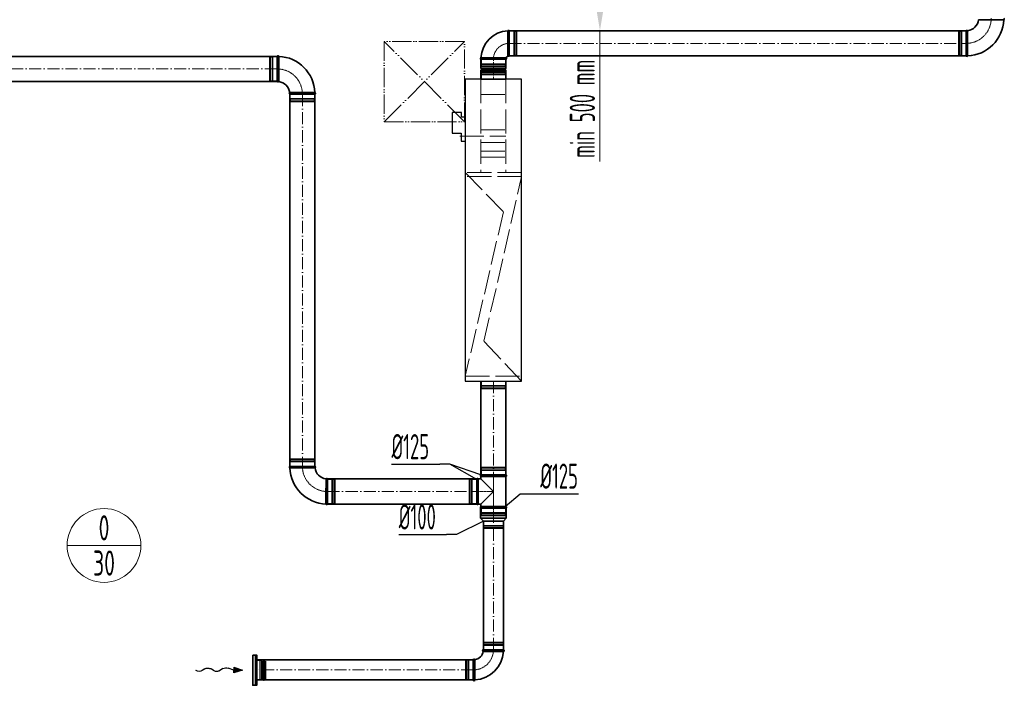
# Model space of a CAD drawing. Header units: millimetres. Extents: x -20688 to 44066, y -7315 to 67290.
# Tile 12 of 75: x 17020 to 21917, y -7093 to -3785. Entities that reach past the tile are written whole.
import ezdxf
from ezdxf.enums import TextEntityAlignment as Align

# ---------------------------------------------------------------- set-up
doc = ezdxf.new("R2010")
doc.units = ezdxf.units.MM
for name, pattern in [('ACAD_ISO02W100', [15, 12, -3]), ('ACAD_ISO05W100', [33, 24, -3, 0, -3, 0, -3]), ('ACAD_ISO10W100', [18, 12, -3, 0, -3]), ('phl_thick', [0])]:
    doc.linetypes.add(name, pattern=pattern)
for name, color, linetype, lineweight in [('UT_KOTY - DIMENZE', 7, 'Continuous', 5), ('VZT_05 ETA (ODVOD) - OBRYS', 6, 'Continuous', 35), ('VZT_06 ETA (ODVOD) - OSA', 6, 'ACAD_ISO10W100', 5), ('VZT_21 ZAŘÍZENÍ - OBRYS', 1, 'Continuous', 30), ('VZT_22 ZAŘÍZENÍ - DETAIL', 8, 'Continuous', 5), ('VZT_30 DISTRIBUČNÍ PRVKY - OBRYS', 1, 'Continuous', 35), ('VZT_50 POPIS - OBECNE', 7, 'Continuous', 13), ('VZT_52 POPIS - DISTRIBUCE', 7, 'Continuous', 5), ('VZT_60_KOTY - DIMENZE', 7, 'Continuous', 5), ('VZT_POŽADAVKY NA STAVBU - PODHLEDY', 4, 'ACAD_ISO05W100', 5)]:
    doc.layers.add(name, color=color, linetype=linetype, lineweight=lineweight)
doc.layers.add('VZT_07 ETA (ODVOD) - NETISK', color=8, linetype='ACAD_ISO02W100', lineweight=5, plot=False)
doc.styles.add('EVORA_125', font='isocp.shx', dxfattribs={"width": 0.6, "height": 125})
doc.styles.add('ISOCP 2.5', font='isocp.shx', dxfattribs={"width": 0.6, "height": 2.5})
doc.styles.add('JS', font='isocp.shx', dxfattribs={"width": 0.6, "height": 125})

msp = doc.modelspace()

# ---------------------------------------------------------------- linework, layer by layer
at = {"color": 8, "lineweight": 5}
for points in [[(18198.8, -6969.2), (18213.8, -6969.2), (18213.8, -7066.2), (18198.8, -7066.2)], [(18198.8, -6969.2), (18198.8, -7066.2)], [(18221.7, -6970.2), (18221.7, -7017.7)], [(18224.3, -6972.1), (18224.3, -7017.7)], [(18228, -6973.8), (18228, -7017.7)], [(18239.6, -6973), (18239.6, -7017.7)], [(18239.9, -6973.9), (18243.8, -6972.5), (18243.8, -7017.7)], [(18221.7, -7065.2), (18221.7, -7017.7)], [(18224.3, -7063.2), (18224.3, -7017.7)], [(18228, -7061.6), (18228, -7017.7)], [(18239.6, -7062.4), (18239.6, -7017.7)], [(18239.9, -7061.4), (18243.8, -7062.8), (18243.8, -7017.7)]]:
    msp.add_lwpolyline(points, dxfattribs=at)
for points in [[(18213.8, -6970.2), (18221.7, -6970.2, -0.291473), (18224.1, -6971.7, -0.291473)], [(18233.7, -6965.6), (18232.3, -6971.5, 0.058981), (18232.2, -6972.1), (18232.2, -7017.7)], [(18233.7, -6965.6), (18235.1, -6971.3, -0.060863), (18235.2, -6971.9), (18235.2, -7017.7)], [(18233.7, -7069.8), (18232.3, -7063.9, -0.058981), (18232.2, -7063.2), (18232.2, -7017.7)], [(18233.7, -7069.8), (18235.1, -7064.1, 0.060863), (18235.2, -7063.4), (18235.2, -7017.7)], [(18213.8, -7065.2), (18221.7, -7065.2, 0.291473), (18224.1, -7063.6, 0.291473)]]:
    msp.add_lwpolyline(points, format="xyb", dxfattribs=at)
for centre, radius, start, end in [((18227.5, -6969.9), 3.88, 207.4993, 276.6735), ((18234.4, -6982), 10.5, 59.7176, 127.8378), ((18227.5, -7065.4), 3.88, 83.3265, 152.5007), ((18234.4, -7053.3), 10.5, 232.1622, 300.2824)]:
    msp.add_arc(centre, radius, start, end, dxfattribs=at)
at = {"layer": 'UT_KOTY - DIMENZE'}
msp.add_line((19905.8, -3840.2), (19905.8, -4490.5), dxfattribs=at)
msp.add_solid([(19885, -3715.2), (19926.6, -3715.2), (19905.8, -3840.2)], dxfattribs=at)
at = {"layer": 'VZT_05 ETA (ODVOD) - OBRYS'}
for p, q in [((19447.4, -3965.2), (19447.4, -3840.2)), ((19455, -3965.2), (19455, -3840.2)), ((21726.9, -3840.2), (21726.9, -3965.2)), ((18301, -3967.2), (18301, -4092.2)), ((19438.5, -3974.1), (19313.5, -3974.1)), ((19438.5, -3981.7), (19313.5, -3981.7)), ((19313.5, -4027.2), (19313.5, -3981.7)), ((19438.5, -3981.7), (19313.5, -3981.7)), ((19438.5, -4027.2), (19438.5, -3981.7)), ((19438.5, -4027.2), (19313.5, -4027.2)), ((19438.5, -4035.2), (19313.5, -4035.2)), ((19313.5, -4080.7), (19313.5, -4035.2)), ((19438.5, -4080.7), (19438.5, -4035.2)), ((19438.5, -4080.7), (19313.5, -4080.7)), ((18363.5, -4154.7), (18488.5, -4154.7)), ((18488.5, -6004.8), (18363.5, -6004.8)), ((18551, -6192.3), (18551, -6067.3)), ((19293, -6192.3), (19293, -6067.3)), ((19300.7, -6192.3), (19300.7, -6067.3)), ((19300.7, -6067.3), (19313.5, -6067.3)), ((19313.5, -6047.3), (19438.5, -6047.3)), ((19313.5, -6054.9), (19438.5, -6054.9)), ((19313.5, -6054.9), (19313.5, -6067.3)), ((19313.5, -6067.3), (19376, -6129.8)), ((19438.5, -6054.9), (19438.5, -6204.6)), ((19376, -6129.8), (19313.5, -6192.3)), ((19300.7, -6192.3), (19313.5, -6192.3)), ((19312.5, -6212.3), (19439.5, -6212.3)), ((19312.5, -6212.3), (19312.5, -6262.8)), ((19313.5, -6192.3), (19313.5, -6204.6)), ((19313.5, -6204.6), (19438.5, -6204.6)), ((19438.5, -6212.3), (19313.5, -6212.3)), ((19439.5, -6212.3), (19439.5, -6262.8)), ((19312.5, -6262.8), (19439.5, -6262.8)), ((19326, -6276.3), (19312.5, -6262.8)), ((19426, -6276.3), (19439.5, -6262.8)), ((19326, -6276.3), (19426, -6276.3)), ((19326, -6916.2), (19426, -6916.2)), ((19426, -6924.2), (19375.9, -6924.2)), ((19276, -7066.2), (19276, -6966.2)), ((19284, -7066.2), (19284, -7016))]:
    msp.add_line(p, q, dxfattribs=at)
at = {"layer": 'VZT_05 ETA (ODVOD) - OBRYS', "elevation": 0}
for points in [[(21726.9, -3840.2), (19455, -3840.2)], [(21726.9, -3965.2), (19455, -3965.2)]]:
    msp.add_lwpolyline(points, dxfattribs=at)
at = {"layer": 'VZT_05 ETA (ODVOD) - OBRYS'}
for points in [[(18301, -3967.2), (16707.1, -3967.2)], [(18301, -4092.2), (16707.1, -4092.2)], [(18363.5, -6004.8), (18363.5, -4154.7)], [(18488.5, -6004.8), (18488.5, -4154.7)], [(19313.5, -6047.3), (19313.5, -5580.7)], [(19438.5, -6047.3), (19438.5, -5580.7)], [(19293, -6067.3), (18551, -6067.3)], [(19293, -6192.3), (18551, -6192.3)], [(19326, -6276.3), (19326, -6916.2)], [(19426, -6276.3), (19426, -6916.2)], [(18198.8, -6966.2), (19276, -6966.2)], [(18198.8, -7066.2), (19276, -7066.2)]]:
    msp.add_lwpolyline(points, dxfattribs=at)
for centre, radius, start, end in [((21726.9, -3777.7), 62.5, 276.8302, 353.1698), ((21726.9, -3777.7), 187.5, 272.3607, 357.6393), ((21912.7, -3781.6), 4.17, 291.1072, 66.5322), ((19455, -3981.7), 141.5, 93.1369, 176.8631), ((19451.2, -3841.9), 4.17, 23.4678, 159.6691), ((21730.7, -3841.9), 4.17, 30.2981, 156.5322), ((18304.9, -3968.8), 4.17, 21.1072, 156.5322), ((19451.2, -3963.6), 4.17, 203.4678, 336.5322), ((21730.7, -3963.6), 4.17, 203.4678, 338.8928), ((18301, -4154.7), 187.5, 2.3607, 87.6393), ((19315.2, -3977.9), 4.17, 110.3309, 246.5322), ((19436.9, -3977.9), 4.17, 293.4678, 66.5322), ((19455, -3981.7), 16.5, 113.8093, 156.1907), ((19313.5, -4031.2), 4, 270, 90), ((19438.5, -4031.2), 4, 90, 270), ((18304.9, -4090.5), 4.17, 203.4678, 329.7019), ((18301, -4154.7), 62.5, 6.8302, 83.1698), ((18365.2, -4150.8), 4.17, 120.2981, 246.5322), ((18486.9, -4150.8), 4.17, 293.4678, 68.8928), ((18365.2, -6008.6), 4.17, 113.4678, 248.8928), ((18551, -6004.8), 187.5, 182.3607, 267.6393), ((18486.9, -6008.6), 4.17, 300.2981, 66.5322), ((18551, -6004.8), 62.5, 186.8302, 263.1698), ((18547.2, -6068.9), 4.17, 23.4678, 149.7019), ((19296.9, -6068.9), 4.17, 23.4678, 156.5322), ((19315.2, -6051.1), 4.17, 113.4678, 246.5322), ((19436.9, -6051.1), 4.17, 293.4678, 66.5322), ((18547.2, -6190.6), 4.17, 201.1072, 336.5322), ((19296.9, -6190.6), 4.17, 203.4678, 336.5322), ((19315.2, -6208.5), 4.17, 113.4678, 246.5322), ((19436.9, -6208.5), 4.17, 293.4678, 66.5322), ((19276, -6916.2), 50, 279.1478, 350.8522), ((19276, -6916.2), 150, 273.0572, 356.9428), ((19326, -6920.2), 4, 90, 260.8522), ((19426, -6920.2), 4, 270, 90), ((19280, -6966.2), 4, 9.1478, 180), ((19280, -7066.2), 4, 180, 0)]:
    msp.add_arc(centre, radius, start, end, dxfattribs=at)
for points, knots in [([(21788.9, -3785.2), (21788.9, -3785.2), (21789, -3785.2), (21789.3, -3785.2), (21789.6, -3785.2), (21790.7, -3785.2), (21791.4, -3785.2), (21794.6, -3785.2), (21797.7, -3785.2), (21806.7, -3785.3), (21812.8, -3785.3), (21826.9, -3785.3), (21834.8, -3785.4), (21851, -3785.4), (21859.2, -3785.4), (21875.1, -3785.4), (21882.5, -3785.4), (21895.7, -3785.4), (21901.3, -3785.5), (21908.3, -3785.5), (21910.4, -3785.5), (21913.4, -3785.5), (21914.2, -3785.5), (21914.2, -3785.5)], [197.067977, 197.067977, 197.067977, 197.067977, 201.792196, 201.792196, 209.190204, 209.190204, 218.040239, 218.040239, 237.760854, 237.760854, 262.206108, 262.206108, 286.831239, 286.831239, 311.323072, 311.323072, 335.946087, 335.946087, 360.704397, 360.704397, 377.088273, 377.088273, 394.105327, 394.105327, 394.105327, 394.105327]), ([(21734.3, -3839.8), (21734.3, -3839.8), (21734.3, -3841.4), (21734.3, -3847.5), (21734.4, -3852), (21734.4, -3863.4), (21734.4, -3870.2), (21734.5, -3885.2), (21734.5, -3893.3), (21734.5, -3909.6), (21734.5, -3917.7), (21734.5, -3932.9), (21734.6, -3939.9), (21734.6, -3951.7), (21734.6, -3956.4), (21734.6, -3963), (21734.6, -3964.8), (21734.6, -3965.1), (21734.6, -3965.1), (21734.6, -3965.1)], [0, 0, 0, 0, 24.235852, 24.235852, 48.531845, 48.531845, 73.024415, 73.024415, 97.570898, 97.570898, 122.078339, 122.078339, 146.53579, 146.53579, 170.957495, 170.957495, 195.359468, 195.359468, 197.168246, 197.168246, 197.168246, 197.168246]), ([(18308.5, -4092.6), (18308.5, -4092.6), (18308.5, -4092.5), (18308.5, -4092.2), (18308.5, -4091.9), (18308.5, -4090.8), (18308.5, -4090.1), (18308.5, -4086.9), (18308.5, -4083.8), (18308.6, -4074.8), (18308.6, -4068.7), (18308.7, -4054.6), (18308.7, -4046.7), (18308.7, -4030.5), (18308.7, -4022.3), (18308.7, -4006.4), (18308.7, -3999), (18308.8, -3985.8), (18308.8, -3980.2), (18308.8, -3973.2), (18308.8, -3971.1), (18308.8, -3968.1), (18308.8, -3967.3), (18308.8, -3967.3)], [197.067977, 197.067977, 197.067977, 197.067977, 201.792196, 201.792196, 209.190204, 209.190204, 218.040239, 218.040239, 237.760854, 237.760854, 262.206108, 262.206108, 286.831239, 286.831239, 311.323072, 311.323072, 335.946087, 335.946087, 360.704397, 360.704397, 377.088273, 377.088273, 394.105327, 394.105327, 394.105327, 394.105327]), ([(18363.1, -4147.2), (18363.1, -4147.2), (18364.7, -4147.2), (18370.8, -4147.2), (18375.3, -4147.1), (18386.7, -4147.1), (18393.5, -4147.1), (18408.5, -4147), (18416.6, -4147), (18432.9, -4147), (18441, -4147), (18456.2, -4147), (18463.2, -4146.9), (18475, -4146.9), (18479.7, -4146.9), (18486.3, -4146.9), (18488.1, -4146.9), (18488.4, -4146.9), (18488.4, -4146.9), (18488.4, -4146.9)], [0, 0, 0, 0, 24.235852, 24.235852, 48.531845, 48.531845, 73.024415, 73.024415, 97.570898, 97.570898, 122.078339, 122.078339, 146.53579, 146.53579, 170.957495, 170.957495, 195.359468, 195.359468, 197.168246, 197.168246, 197.168246, 197.168246]), ([(18489, -6012.2), (18489, -6012.2), (18487.4, -6012.2), (18481.3, -6012.3), (18476.8, -6012.3), (18465.4, -6012.3), (18458.6, -6012.4), (18443.6, -6012.4), (18435.5, -6012.4), (18419.2, -6012.5), (18411, -6012.5), (18395.8, -6012.5), (18388.9, -6012.5), (18377.1, -6012.5), (18372.4, -6012.5), (18365.8, -6012.5), (18364, -6012.5), (18363.7, -6012.5), (18363.7, -6012.5), (18363.7, -6012.5)], [0, 0, 0, 0, 24.235852, 24.235852, 48.531845, 48.531845, 73.024415, 73.024415, 97.570898, 97.570898, 122.078339, 122.078339, 146.53579, 146.53579, 170.957495, 170.957495, 195.359468, 195.359468, 197.168246, 197.168246, 197.168246, 197.168246]), ([(18543.6, -6066.8), (18543.6, -6066.8), (18543.6, -6066.9), (18543.6, -6067.2), (18543.6, -6067.5), (18543.6, -6068.6), (18543.6, -6069.4), (18543.6, -6072.5), (18543.6, -6075.7), (18543.5, -6084.6), (18543.5, -6090.8), (18543.4, -6104.9), (18543.4, -6112.7), (18543.4, -6128.9), (18543.4, -6137.1), (18543.4, -6153), (18543.3, -6160.5), (18543.3, -6173.7), (18543.3, -6179.2), (18543.3, -6186.2), (18543.3, -6188.4), (18543.3, -6191.4), (18543.3, -6192.1), (18543.3, -6192.1)], [197.067977, 197.067977, 197.067977, 197.067977, 201.792196, 201.792196, 209.190204, 209.190204, 218.040239, 218.040239, 237.760854, 237.760854, 262.206108, 262.206108, 286.831239, 286.831239, 311.323072, 311.323072, 335.946087, 335.946087, 360.704397, 360.704397, 377.088273, 377.088273, 394.105327, 394.105327, 394.105327, 394.105327]), ([(19325.4, -6924.1), (19325.4, -6924.1), (19326.5, -6924.1), (19331, -6924.1), (19334.5, -6924.2), (19343.3, -6924.2), (19348.7, -6924.2), (19360.6, -6924.2), (19367.1, -6924.2), (19374.4, -6924.2), (19375.1, -6924.2), (19375.9, -6924.2)], [157.874915, 157.874915, 157.874915, 157.874915, 176.103874, 176.103874, 195.460379, 195.460379, 215.101284, 215.101284, 234.82164, 234.82164, 237.034743, 237.034743, 237.034743, 237.034743]), ([(19284, -7016), (19284, -7009.7), (19284, -7003.3), (19284, -6991.3), (19284, -6985.7), (19284, -6976.2), (19284, -6972.4), (19284, -6967.1), (19284, -6965.7), (19284, -6965.5), (19284, -6965.5), (19284, -6965.5)], [78.71119, 78.71119, 78.71119, 78.71119, 97.804615, 97.804615, 117.523893, 117.523893, 137.264303, 137.264303, 156.831737, 156.831737, 157.874915, 157.874915, 157.874915, 157.874915])]:
    msp.add_open_spline(points, degree=3, knots=knots, dxfattribs=at)
at = {"layer": 'VZT_06 ETA (ODVOD) - OSA', "ltscale": 0.3, "elevation": 0}
for points in [[(21726.9, -3902.7), (21726.9, -3902.7, 0.414214), (21851.9, -3777.7), (21851.9, -3777.7)], [(19376, -3981.7), (19376, -3981.7, -0.414214), (19455, -3902.7), (19455, -3902.7)]]:
    msp.add_lwpolyline(points, format="xyb", dxfattribs=at)
at = {"layer": 'VZT_06 ETA (ODVOD) - OSA', "ltscale": 5, "elevation": 0}
msp.add_lwpolyline([(19455, -3902.7), (21726.9, -3902.7)], dxfattribs=at)
at = {"layer": 'VZT_06 ETA (ODVOD) - OSA', "elevation": 0}
msp.add_lwpolyline([(19376, -4080.7), (19376, -3981.7)], dxfattribs=at)
at = {"layer": 'VZT_06 ETA (ODVOD) - OSA', "ltscale": 5}
for points in [[(16707.1, -4029.7), (18301, -4029.7)], [(18426, -4154.7), (18426, -6004.8)], [(19376, -5580.7), (19376, -6047.3)], [(18551, -6129.8), (19293, -6129.8)], [(19376, -6916.2), (19376, -6276.3)], [(19276, -7016.2), (18198.8, -7016.2)]]:
    msp.add_lwpolyline(points, dxfattribs=at)
at = {"layer": 'VZT_06 ETA (ODVOD) - OSA', "ltscale": 0.3}
for points in [[(18426, -4154.7), (18426, -4154.7, 0.414214), (18301, -4029.7), (18301, -4029.7)], [(18426, -6004.8), (18426, -6004.8, 0.414214), (18551, -6129.8), (18551, -6129.8)], [(19376, -6916.2), (19376, -6916.2, -0.414214), (19276, -7016.2), (19276, -7016.2)]]:
    msp.add_lwpolyline(points, format="xyb", dxfattribs=at)
for points in [[(19293, -6129.8), (19376, -6129.8)], [(19376, -6212.3), (19376, -6276.3)]]:
    msp.add_lwpolyline(points, dxfattribs=at)
at = {"layer": 'VZT_07 ETA (ODVOD) - NETISK', "ltscale": 0.4}
for p, q in [((19455, -3842.7), (19477, -3842.7)), ((19477, -3962.7), (19477, -3842.7)), ((19477, -3843.7), (19480.5, -3843.7)), ((19480.5, -3963.7), (19480.5, -3841.7)), ((19480.5, -3841.7), (19481, -3841.7)), ((19481, -3963.7), (19481, -3841.7)), ((19481, -3843.7), (19488, -3843.7)), ((19488, -3963.7), (19488, -3841.7)), ((19488, -3841.7), (19488.5, -3841.7)), ((19488.5, -3963.7), (19488.5, -3841.7)), ((19488.5, -3843.7), (19489, -3843.7)), ((19489, -3962.7), (19489, -3842.7)), ((19489, -3842.7), (19493, -3842.7)), ((19493, -3962.7), (19493, -3842.7)), ((21688.9, -3842.7), (21688.9, -3962.7)), ((21692.9, -3842.7), (21688.9, -3842.7)), ((21692.9, -3842.7), (21692.9, -3962.7)), ((21693.4, -3843.7), (21692.9, -3843.7)), ((21693.4, -3841.7), (21693.4, -3963.7)), ((21693.9, -3841.7), (21693.4, -3841.7)), ((21693.9, -3841.7), (21693.9, -3963.7)), ((21700.9, -3843.7), (21693.9, -3843.7)), ((21700.9, -3841.7), (21700.9, -3963.7)), ((21701.4, -3841.7), (21700.9, -3841.7)), ((21701.4, -3841.7), (21701.4, -3963.7)), ((21704.9, -3843.7), (21701.4, -3843.7)), ((21704.9, -3842.7), (21704.9, -3962.7)), ((21726.9, -3842.7), (21704.9, -3842.7)), ((19455, -3962.7), (19477, -3962.7)), ((19477, -3961.7), (19480.5, -3961.7)), ((19480.5, -3963.7), (19481, -3963.7)), ((19481, -3961.7), (19488, -3961.7)), ((19488, -3963.7), (19488.5, -3963.7)), ((19488.5, -3961.7), (19489, -3961.7)), ((19489, -3962.7), (19493, -3962.7)), ((21692.9, -3962.7), (21688.9, -3962.7)), ((21693.4, -3961.7), (21692.9, -3961.7)), ((21693.9, -3963.7), (21693.4, -3963.7)), ((21700.9, -3961.7), (21693.9, -3961.7)), ((21701.4, -3963.7), (21700.9, -3963.7)), ((21704.9, -3961.7), (21701.4, -3961.7)), ((21726.9, -3962.7), (21704.9, -3962.7)), ((18263, -3969.7), (18263, -4089.7)), ((18267, -3969.7), (18263, -3969.7)), ((18267, -3969.7), (18267, -4089.7)), ((18267.5, -3970.7), (18267, -3970.7)), ((18267.5, -3968.7), (18267.5, -4090.7)), ((18268, -3968.7), (18267.5, -3968.7)), ((18268, -3968.7), (18268, -4090.7)), ((18275, -3970.7), (18268, -3970.7)), ((18275, -3968.7), (18275, -4090.7)), ((18275.5, -3968.7), (18275, -3968.7)), ((18275.5, -3968.7), (18275.5, -4090.7)), ((18279, -3970.7), (18275.5, -3970.7)), ((18279, -3969.7), (18279, -4089.7)), ((18301, -3969.7), (18279, -3969.7)), ((19437, -4007.2), (19315, -4007.2)), ((19315, -4007.7), (19315, -4007.2)), ((19437, -4007.7), (19315, -4007.7)), ((19437, -4014.7), (19315, -4014.7)), ((19315, -4015.2), (19315, -4014.7)), ((19437, -4015.2), (19315, -4015.2)), ((19316, -4003.7), (19316, -3981.7)), ((19436, -4003.7), (19316, -4003.7)), ((19317, -4007.2), (19317, -4003.7)), ((19317, -4014.7), (19317, -4007.7)), ((19317, -4015.7), (19317, -4015.2)), ((19435, -4007.2), (19435, -4003.7)), ((19435, -4014.7), (19435, -4007.7)), ((19435, -4015.7), (19435, -4015.2)), ((19436, -4003.7), (19436, -3981.7)), ((19437, -4007.7), (19437, -4007.2)), ((19437, -4015.2), (19437, -4014.7)), ((19437, -4047.2), (19315, -4047.2)), ((19315, -4047.7), (19315, -4047.2)), ((19437, -4047.7), (19315, -4047.7)), ((19437, -4054.7), (19315, -4054.7)), ((19315, -4055.2), (19315, -4054.7)), ((19437, -4055.2), (19315, -4055.2)), ((19436, -4015.7), (19316, -4015.7)), ((19316, -4019.7), (19316, -4015.7)), ((19436, -4019.7), (19316, -4019.7)), ((19436, -4042.7), (19316, -4042.7)), ((19316, -4046.7), (19316, -4042.7)), ((19436, -4046.7), (19316, -4046.7)), ((19436, -4058.7), (19316, -4058.7)), ((19316, -4080.7), (19316, -4058.7)), ((19317, -4047.2), (19317, -4046.7)), ((19317, -4054.7), (19317, -4047.7)), ((19317, -4058.7), (19317, -4055.2)), ((19435, -4047.2), (19435, -4046.7)), ((19435, -4054.7), (19435, -4047.7)), ((19435, -4058.7), (19435, -4055.2)), ((19436, -4019.7), (19436, -4015.7)), ((19436, -4046.7), (19436, -4042.7)), ((19436, -4080.7), (19436, -4058.7)), ((19437, -4047.7), (19437, -4047.2)), ((19437, -4055.2), (19437, -4054.7)), ((18267, -4089.7), (18263, -4089.7)), ((18267.5, -4088.7), (18267, -4088.7)), ((18268, -4090.7), (18267.5, -4090.7)), ((18275, -4088.7), (18268, -4088.7)), ((18275.5, -4090.7), (18275, -4090.7)), ((18279, -4088.7), (18275.5, -4088.7)), ((18301, -4089.7), (18279, -4089.7)), ((18366, -4154.7), (18366, -4176.7)), ((18486, -4154.7), (18486, -4176.7)), ((18365, -4180.2), (18487, -4180.2)), ((18365, -4180.2), (18365, -4180.7)), ((18365, -4180.7), (18487, -4180.7)), ((18365, -4187.7), (18487, -4187.7)), ((18365, -4187.7), (18365, -4188.2)), ((18365, -4188.2), (18487, -4188.2)), ((18366, -4176.7), (18486, -4176.7)), ((18366, -4188.7), (18486, -4188.7)), ((18366, -4188.7), (18366, -4192.7)), ((18366, -4192.7), (18486, -4192.7)), ((18367, -4176.7), (18367, -4180.2)), ((18367, -4180.7), (18367, -4187.7)), ((18367, -4188.2), (18367, -4188.7)), ((18485, -4176.7), (18485, -4180.2)), ((18485, -4180.7), (18485, -4187.7)), ((18485, -4188.2), (18485, -4188.7)), ((18486, -4188.7), (18486, -4192.7)), ((18487, -4180.2), (18487, -4180.7)), ((18487, -4187.7), (18487, -4188.2)), ((19316, -5580.7), (19316, -5602.7)), ((19436, -5580.7), (19436, -5602.7)), ((19437, -5606.2), (19315, -5606.2)), ((19315, -5606.2), (19315, -5606.7)), ((19437, -5606.7), (19315, -5606.7)), ((19437, -5613.7), (19315, -5613.7)), ((19315, -5613.7), (19315, -5614.2)), ((19437, -5614.2), (19315, -5614.2)), ((19436, -5602.7), (19316, -5602.7)), ((19436, -5614.7), (19316, -5614.7)), ((19316, -5614.7), (19316, -5618.7)), ((19436, -5618.7), (19316, -5618.7)), ((19317, -5602.7), (19317, -5606.2)), ((19317, -5606.7), (19317, -5613.7)), ((19317, -5614.2), (19317, -5614.7)), ((19435, -5602.7), (19435, -5606.2)), ((19435, -5606.7), (19435, -5613.7)), ((19435, -5614.2), (19435, -5614.7)), ((19436, -5614.7), (19436, -5618.7)), ((19437, -5606.2), (19437, -5606.7)), ((19437, -5613.7), (19437, -5614.2)), ((18487, -5971.3), (18365, -5971.3)), ((18365, -5971.8), (18365, -5971.3)), ((18487, -5971.8), (18365, -5971.8)), ((18486, -5966.8), (18366, -5966.8)), ((18366, -5970.8), (18366, -5966.8)), ((18486, -5970.8), (18366, -5970.8)), ((18367, -5971.3), (18367, -5970.8)), ((18367, -5978.8), (18367, -5971.8)), ((18485, -5971.3), (18485, -5970.8)), ((18485, -5978.8), (18485, -5971.8)), ((18486, -5970.8), (18486, -5966.8)), ((18487, -5971.8), (18487, -5971.3)), ((18487, -5978.8), (18365, -5978.8)), ((18365, -5979.3), (18365, -5978.8)), ((18487, -5979.3), (18365, -5979.3)), ((18486, -5982.8), (18366, -5982.8)), ((18366, -6004.8), (18366, -5982.8)), ((18367, -5982.8), (18367, -5979.3)), ((18485, -5982.8), (18485, -5979.3)), ((18486, -6004.8), (18486, -5982.8)), ((18487, -5979.3), (18487, -5978.8)), ((19315, -6013.8), (19437, -6013.8)), ((19315, -6014.3), (19315, -6013.8)), ((19315, -6014.3), (19437, -6014.3)), ((19315, -6021.3), (19437, -6021.3)), ((19315, -6021.8), (19315, -6021.3)), ((19315, -6021.8), (19437, -6021.8)), ((19316, -6009.3), (19436, -6009.3)), ((19316, -6013.3), (19316, -6009.3)), ((19316, -6013.3), (19436, -6013.3)), ((19317, -6013.8), (19317, -6013.3)), ((19317, -6021.3), (19317, -6014.3)), ((19317, -6025.3), (19317, -6021.8)), ((19435, -6013.8), (19435, -6013.3)), ((19435, -6021.3), (19435, -6014.3)), ((19435, -6025.3), (19435, -6021.8)), ((19436, -6013.3), (19436, -6009.3)), ((19437, -6014.3), (19437, -6013.8)), ((19437, -6021.8), (19437, -6021.3)), ((18551, -6069.8), (18573, -6069.8)), ((18573, -6189.8), (18573, -6069.8)), ((18573, -6070.8), (18576.5, -6070.8)), ((18576.5, -6190.8), (18576.5, -6068.8)), ((18576.5, -6068.8), (18577, -6068.8)), ((18577, -6190.8), (18577, -6068.8)), ((18577, -6070.8), (18584, -6070.8)), ((18584, -6190.8), (18584, -6068.8)), ((18584, -6068.8), (18584.5, -6068.8)), ((18584.5, -6190.8), (18584.5, -6068.8)), ((18584.5, -6070.8), (18585, -6070.8)), ((18585, -6189.8), (18585, -6069.8)), ((18585, -6069.8), (18589, -6069.8)), ((18589, -6189.8), (18589, -6069.8)), ((19255, -6189.8), (19255, -6069.8)), ((19259, -6069.8), (19255, -6069.8)), ((19259, -6189.8), (19259, -6069.8)), ((19259.5, -6070.8), (19259, -6070.8)), ((19259.5, -6190.8), (19259.5, -6068.8)), ((19260, -6068.8), (19259.5, -6068.8)), ((19260, -6190.8), (19260, -6068.8)), ((19267, -6070.8), (19260, -6070.8)), ((19267, -6190.8), (19267, -6068.8)), ((19267.5, -6068.8), (19267, -6068.8)), ((19267.5, -6190.8), (19267.5, -6068.8)), ((19271, -6070.8), (19267.5, -6070.8)), ((19271, -6189.8), (19271, -6069.8)), ((19293, -6069.8), (19271, -6069.8)), ((19316, -6025.3), (19436, -6025.3)), ((19316, -6047.3), (19316, -6025.3)), ((19436, -6047.3), (19436, -6025.3)), ((18551, -6189.8), (18573, -6189.8)), ((18573, -6188.8), (18576.5, -6188.8)), ((18576.5, -6190.8), (18577, -6190.8)), ((18577, -6188.8), (18584, -6188.8)), ((18584, -6190.8), (18584.5, -6190.8)), ((18584.5, -6188.8), (18585, -6188.8)), ((18585, -6189.8), (18589, -6189.8)), ((19259, -6189.8), (19255, -6189.8)), ((19259.5, -6188.8), (19259, -6188.8)), ((19260, -6190.8), (19259.5, -6190.8)), ((19267, -6188.8), (19260, -6188.8)), ((19267.5, -6190.8), (19267, -6190.8)), ((19271, -6188.8), (19267.5, -6188.8)), ((19293, -6189.8), (19271, -6189.8)), ((19316, -6234.3), (19316, -6212.3)), ((19436, -6234.3), (19436, -6212.3)), ((19315, -6237.8), (19437, -6237.8)), ((19315, -6238.3), (19315, -6237.8)), ((19315, -6238.3), (19437, -6238.3)), ((19315, -6245.3), (19437, -6245.3)), ((19315, -6245.8), (19315, -6245.3)), ((19315, -6245.8), (19437, -6245.8)), ((19316, -6234.3), (19436, -6234.3)), ((19316, -6246.3), (19436, -6246.3)), ((19316, -6250.3), (19316, -6246.3)), ((19316, -6250.3), (19436, -6250.3)), ((19317, -6237.8), (19317, -6234.3)), ((19317, -6245.3), (19317, -6238.3)), ((19317, -6246.3), (19317, -6245.8)), ((19435, -6237.8), (19435, -6234.3)), ((19435, -6245.3), (19435, -6238.3)), ((19435, -6246.3), (19435, -6245.8)), ((19436, -6250.3), (19436, -6246.3)), ((19437, -6238.3), (19437, -6237.8)), ((19437, -6245.8), (19437, -6245.3)), ((19426, -6301.8), (19326, -6301.8)), ((19326, -6302.3), (19326, -6301.8)), ((19426, -6302.3), (19326, -6302.3)), ((19426, -6309.3), (19326, -6309.3)), ((19326, -6309.8), (19326, -6309.3)), ((19426, -6309.8), (19326, -6309.8)), ((19327, -6298.3), (19327, -6276.3)), ((19425, -6298.3), (19327, -6298.3)), ((19425, -6310.3), (19327, -6310.3)), ((19327, -6314.3), (19327, -6310.3)), ((19425, -6314.3), (19327, -6314.3)), ((19328, -6301.8), (19328, -6298.3)), ((19328, -6309.3), (19328, -6302.3)), ((19328, -6310.3), (19328, -6309.8)), ((19424, -6301.8), (19424, -6298.3)), ((19424, -6309.3), (19424, -6302.3)), ((19424, -6310.3), (19424, -6309.8)), ((19425, -6298.3), (19425, -6276.3)), ((19425, -6314.3), (19425, -6310.3)), ((19426, -6302.3), (19426, -6301.8)), ((19426, -6309.8), (19426, -6309.3)), ((19426, -6882.7), (19326, -6882.7)), ((19326, -6882.7), (19326, -6883.2)), ((19426, -6883.2), (19326, -6883.2)), ((19426, -6890.2), (19326, -6890.2)), ((19326, -6890.2), (19326, -6890.7)), ((19426, -6890.7), (19326, -6890.7)), ((19425, -6878.2), (19327, -6878.2)), ((19327, -6878.2), (19327, -6882.2)), ((19425, -6882.2), (19327, -6882.2)), ((19425, -6894.2), (19327, -6894.2)), ((19327, -6894.2), (19327, -6916.2)), ((19328, -6882.2), (19328, -6882.7)), ((19328, -6883.2), (19328, -6890.2)), ((19328, -6890.7), (19328, -6894.2)), ((19424, -6882.2), (19424, -6882.7)), ((19424, -6883.2), (19424, -6890.2)), ((19424, -6890.7), (19424, -6894.2)), ((19425, -6878.2), (19425, -6882.2)), ((19425, -6894.2), (19425, -6916.2)), ((19426, -6882.7), (19426, -6883.2)), ((19426, -6890.2), (19426, -6890.7)), ((19238, -7065.2), (19238, -6967.2)), ((19242, -6967.2), (19238, -6967.2)), ((19242, -7065.2), (19242, -6967.2)), ((19242.5, -6968.2), (19242, -6968.2)), ((19242.5, -7066.2), (19242.5, -6966.2)), ((19243, -6966.2), (19242.5, -6966.2)), ((19243, -7066.2), (19243, -6966.2)), ((19250, -6968.2), (19243, -6968.2)), ((19250, -7066.2), (19250, -6966.2)), ((19250.5, -6966.2), (19250, -6966.2)), ((19250.5, -7066.2), (19250.5, -6966.2)), ((19254, -6968.2), (19250.5, -6968.2)), ((19254, -7065.2), (19254, -6967.2)), ((19276, -6967.2), (19254, -6967.2)), ((19242, -7065.2), (19238, -7065.2)), ((19242.5, -7064.2), (19242, -7064.2)), ((19243, -7066.2), (19242.5, -7066.2)), ((19250, -7064.2), (19243, -7064.2)), ((19250.5, -7066.2), (19250, -7066.2)), ((19254, -7064.2), (19250.5, -7064.2)), ((19276, -7065.2), (19254, -7065.2))]:
    msp.add_line(p, q, dxfattribs=at)
msp.add_lwpolyline([(19376, -6047.3), (19376, -6212.3)], dxfattribs=at)
at = {"layer": 'VZT_21 ZAŘÍZENÍ - OBRYS', "elevation": 0}
msp.add_lwpolyline([(19516, -5580.7), (19516, -4080.7), (19236, -4080.7), (19236, -5580.7)], close=True, dxfattribs=at)
msp.add_lwpolyline([(19236, -4269.1), (19217.4, -4269.1), (19217.4, -4246.6), (19170.8, -4246.6), (19170.8, -4348.2), (19216.2, -4348.2), (19216.2, -4388.2), (19236, -4388.2)], dxfattribs=at)
at = {"layer": 'VZT_22 ZAŘÍZENÍ - DETAIL', "linetype": 'ACAD_ISO02W100', "lineweight": 5, "ltscale": 10, "elevation": 0}
for points in [[(19313.5, -4080.7), (19313.5, -4544.5)], [(19438.5, -4080.7), (19438.5, -4544.5)], [(19313.5, -4156.2), (19438.5, -4156.2)], [(19313.5, -4331.9), (19438.5, -4331.9)], [(19208.5, -4364.3), (19438.5, -4364.3)], [(19313.5, -4395.2), (19438.5, -4395.2)], [(19313.5, -4438.2), (19438.5, -4438.2)], [(19313.5, -4469), (19438.5, -4469)], [(19516, -4544.5), (19236, -4544.5)], [(19236, -4544.5), (19426.1, -4739.2), (19236, -5556.8)], [(19516, -4565), (19236, -4565)], [(19516, -5580.7), (19328.8, -5383.3), (19516, -4565)], [(19236, -5556.8), (19516, -5556.8)]]:
    msp.add_lwpolyline(points, dxfattribs=at)
at = {"layer": 'VZT_30 DISTRIBUČNÍ PRVKY - OBRYS'}
msp.add_lwpolyline([(18178.8, -6942.7), (18178.8, -7092.7), (18198.8, -7092.7), (18198.8, -6942.7)], close=True, dxfattribs=at)
msp.add_lwpolyline([(18192, -7092.7), (18192, -6942.7)], dxfattribs=at)
at = {"layer": 'VZT_50 POPIS - OBECNE'}
msp.add_line((17897.5, -7019.5), (17894.4, -7017.7), dxfattribs=at)
at = {"layer": 'VZT_50 POPIS - OBECNE', "color": 0, "lineweight": -2}
for p, q in [((17940.6, -7011.2), (17927.6, -7019.4)), ((17983.5, -7019.6), (17971.6, -7011.7)), ((18031, -7009.6), (18014.5, -7020.1)), ((18085, -7017.1), (18056.4, -7007.4)), ((18084.8, -7031.1), (18085, -7017.1)), ((18128, -7017.7), (18084.8, -7031.1)), ((18085.2, -7003.1), (18085, -7017.1)), ((18085.2, -7003.1), (18128, -7017.7))]:
    msp.add_line(p, q, dxfattribs=at)
at = {"layer": 'VZT_50 POPIS - OBECNE', "color": 0, "lineweight": -2, "extrusion": (0, 0, -1)}
for centre, start_param, end_param in [((17912.3, -7009.9), 0.766537, 2.320574), ((17955.9, -7020.8), 3.908129, 5.516649), ((17999.1, -7010.5), 0.766537, 2.375056), ((18046.3, -7019.2), 3.908129, 5.191299)]:
    msp.add_ellipse(centre, major_axis=(21.5, -0.3), ratio=0.625, start_param=start_param, end_param=end_param, dxfattribs=at)
at = {"layer": 'VZT_50 POPIS - OBECNE', "color": 0, "lineweight": -2}
msp.add_solid([(18085.2, -7003.1), (18084.8, -7031.1), (18128, -7017.7)], dxfattribs=at)
at = {"layer": 'VZT_52 POPIS - DISTRIBUCE'}
msp.add_line((17256, -6397.8), (17622.7, -6397.8), dxfattribs=at)
msp.add_circle((17439.4, -6397.8), 183.4, dxfattribs=at)
at = {"layer": 'VZT_60_KOTY - DIMENZE', "linetype": 'ByBlock', "lineweight": -2}
for p, q in [((19159.7, -5994.2), (19109.7, -5994.2)), ((19509.2, -6140.8), (19559.2, -6140.8)), ((19192.9, -6343.6), (19142.9, -6343.6))]:
    msp.add_line(p, q, dxfattribs=at)
at = {"layer": 'VZT_60_KOTY - DIMENZE', "linetype": 'ByBlock', "lineweight": -2, "elevation": 0}
for points in [[(18869.1, -5994.2), (19109.7, -5994.2)], [(19292.8, -6069.8), (19159.7, -5994.2)], [(19159.7, -5994.2), (19159.7, -5994.2)], [(19159.7, -5994.2), (19159.7, -5994.2)], [(19313.5, -6047.3), (19159.7, -5994.2)], [(19435.2, -6204.6), (19509.2, -6140.8)], [(19559.2, -6140.8), (19799.8, -6140.8)]]:
    msp.add_lwpolyline(points, dxfattribs=at)
at = {"layer": 'VZT_60_KOTY - DIMENZE', "linetype": 'ByBlock', "lineweight": -2}
for points in [[(19326, -6276.3), (19192.9, -6343.6)], [(18905.4, -6343.6), (19142.9, -6343.6)], [(19192.9, -6343.6), (19192.9, -6343.6)], [(19192.9, -6343.6), (19192.9, -6343.6)]]:
    msp.add_lwpolyline(points, dxfattribs=at)
at = {"layer": 'VZT_POŽADAVKY NA STAVBU - PODHLEDY', "ltscale": 5}
for p, q in [((19232.8, -4292.8), (18832.8, -3892.8)), ((18832.8, -4292.8), (19232.8, -3892.8))]:
    msp.add_line(p, q, dxfattribs=at)
at = {"layer": 'VZT_POŽADAVKY NA STAVBU - PODHLEDY', "ltscale": 4}
for p, q in [((19232.8, -3892.8), (18832.8, -3892.8)), ((18832.8, -3892.8), (18832.8, -4292.8)), ((19232.8, -4292.8), (19232.8, -3892.8)), ((18832.8, -4292.8), (19232.8, -4292.8))]:
    msp.add_line(p, q, dxfattribs=at)

# ---------------------------------------------------------------- texts
at = {"layer": 'UT_KOTY - DIMENZE', "insert": (19818.3, -4227.8), "char_height": 125, "attachment_point": 5, "rotation": 90, "style": 'ISOCP 2.5'}
msp.add_mtext('min 500 mm', dxfattribs=at)
at = {"layer": 'VZT_52 POPIS - DISTRIBUCE', "ltscale": 50, "style": 'JS', "width": 0.7}
for s, p in [('0', (17439.4, -6310.3)), ('30', (17439.4, -6485.3))]:
    msp.add_text(s, height=125, dxfattribs=at).set_placement(p, align=Align.MIDDLE_CENTER)
at = {"layer": 'VZT_60_KOTY - DIMENZE', "linetype": 'phl_thick', "char_height": 125, "attachment_point": 1, "style": 'EVORA_125'}
for s, insert in [('%%C125', (18869.1, -5844.2)), ('%%C125', (19609.2, -5990.8)), ('%%C100', (18905.4, -6193.6))]:
    msp.add_mtext(s, dxfattribs=dict(at, insert=insert))

doc.saveas('drawing.dxf')
